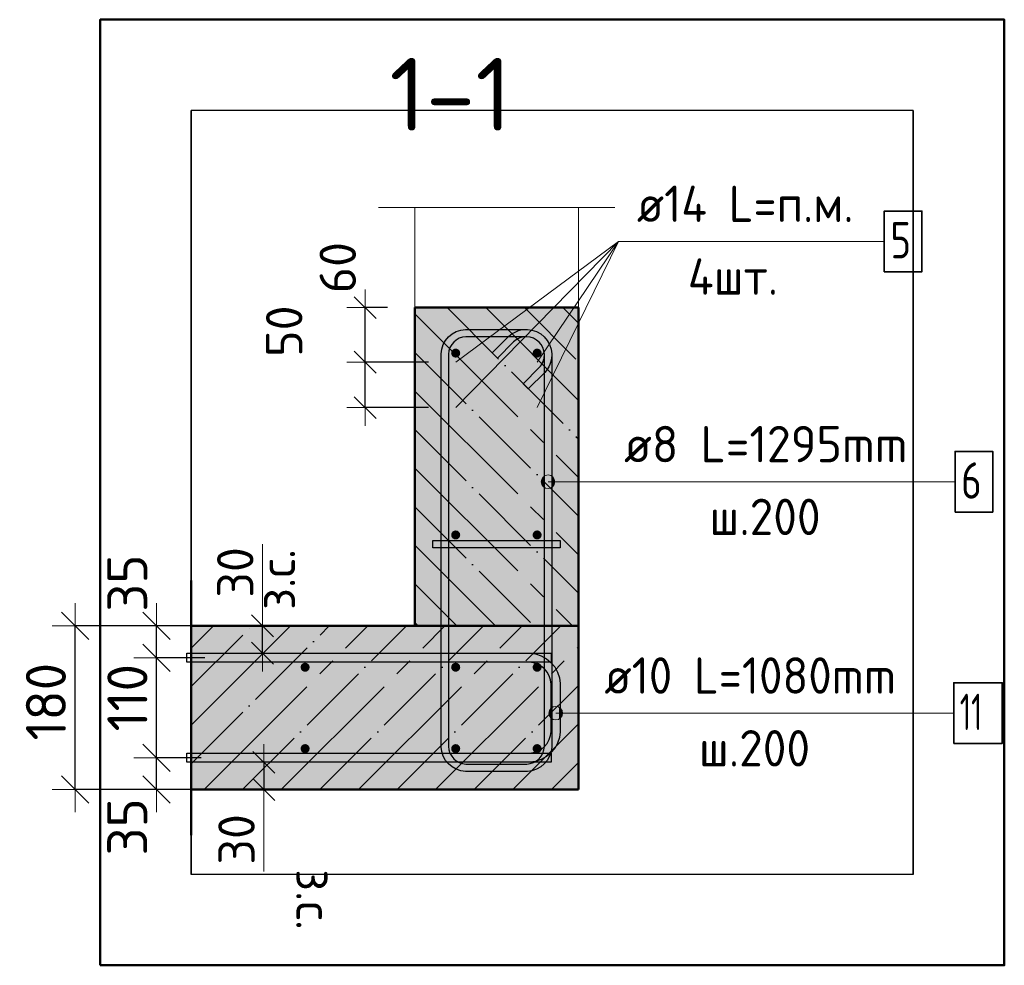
# Model space of a CAD drawing. Header units: millimetres. Extents: x -27380 to 48638, y 46540 to 72525.
# Tile 79 of 106: x 43067 to 44150, y 55616 to 56656. Entities that reach past the tile are written whole.
import ezdxf

# ---------------------------------------------------------------- set-up
doc = ezdxf.new("R2010")
doc.units = ezdxf.units.MM
doc.header["$PDMODE"] = 65
doc.linetypes.add('______11', pattern=[100, 80, -10, 0, -10])
doc.linetypes.add('______5', pattern=[220, 160, -20, 20, -20])
for name, color, linetype, lineweight in [('Standard', 7, 'Continuous', 25), ('Арм.стержн. Арматура края', 96, 'Continuous', 35), ('Арм.стержн. вертикальными 1', 22, 'Continuous', 35), ('Арм.стержн. Доп. арматура', 180, 'Continuous', 35), ('Арм.стержн. Хомут', 240, 'Continuous', 35), ('Арм.стержн.горизонт. 1', 180, 'Continuous', 35), ('Размерная линия_ общее', 7, 'Continuous', 13), ('Размерная линия_ общее_1', 7, 'Continuous', 13)]:
    doc.layers.add(name, color=color, linetype=linetype, lineweight=lineweight)
doc.layers.add('Арм.стержн.Стяжки', color=7, linetype='Continuous', lineweight=35, true_color=0x501e0f)
doc.styles.add('ISOCPEUR', font='ISOCPEUR')
doc.dimstyles.new('DIMSTYLE_15', dxfattribs={"dimtxt": 40, "dimasz": 40, "dimexe": 0, "dimexo": 0, "dimgap": 20, "dimtad": 2, "dimdec": 0, "dimrnd": 5, "dimzin": 12, "dimdsep": 46, "dimtxsty": 'ISOCPEUR', "dimblk1": 'ALL_ML_STRICH', "dimblk2": 'ALL_ML_STRICH', "dimsah": 1, "dimcen": 0, "dimclrd": 7, "dimclre": 256, "dimclrt": 7, "dimadec": 0, "dimazin": 0, "dimtfac": 1, "dimtdec": 0, "dimtix": 1, "dimtmove": 2, "dimatfit": 3, "dimfxl": 0, "dimtvp": 1.2, "dimtzin": 0, "dimlwd": 0, "dimlwe": -3, "dimarcsym": 0})
doc.dimstyles.new('DIMSTYLE_3', dxfattribs={"dimtxt": 44, "dimasz": 50, "dimexe": 0, "dimexo": 0, "dimgap": 22, "dimtad": 2, "dimdec": 0, "dimrnd": 5, "dimzin": 12, "dimdsep": 46, "dimtxsty": 'ISOCPEUR', "dimblk1": 'ALL_ML_STRICH', "dimblk2": 'ALL_ML_STRICH', "dimsah": 1, "dimcen": 0, "dimclrd": 7, "dimclre": 256, "dimclrt": 7, "dimadec": 0, "dimazin": 0, "dimtfac": 1, "dimtdec": 0, "dimtix": 1, "dimtmove": 2, "dimatfit": 3, "dimfxl": 0, "dimtvp": 1.2, "dimtzin": 0, "dimlwd": 0, "dimlwe": -3, "dimarcsym": 0})
doc.dimstyles.new('DIMSTYLE_7', dxfattribs={"dimtxt": 44, "dimasz": 50, "dimexe": 0, "dimexo": 0, "dimgap": 22, "dimtad": 2, "dimdec": 0, "dimrnd": 5, "dimzin": 12, "dimdsep": 46, "dimtxsty": 'ISOCPEUR', "dimblk1": 'ALL_ML_STRICH', "dimblk2": 'ALL_ML_STRICH', "dimsah": 1, "dimcen": 0, "dimclrd": 7, "dimclre": 256, "dimclrt": 7, "dimadec": 0, "dimazin": 0, "dimtfac": 1, "dimtdec": 0, "dimtix": 1, "dimtmove": 2, "dimatfit": 3, "dimfxl": 0, "dimtzin": 0, "dimlwd": 0, "dimlwe": -3, "dimarcsym": 0})
doc.dimstyles.new('DIMSTYLE_9', dxfattribs={"dimtxt": 40, "dimasz": 40, "dimexe": 0, "dimexo": 0.001, "dimgap": 20, "dimtad": 2, "dimdec": 0, "dimrnd": 5, "dimzin": 12, "dimdsep": 46, "dimtxsty": 'ISOCPEUR', "dimblk1": 'ALL_ML_STRICH', "dimblk2": 'ALL_ML_STRICH', "dimsah": 1, "dimcen": 0, "dimse1": 1, "dimse2": 1, "dimclrd": 7, "dimclre": 256, "dimclrt": 7, "dimadec": 0, "dimazin": 0, "dimtfac": 1, "dimtdec": 0, "dimtix": 1, "dimtmove": 2, "dimatfit": 3, "dimfxl": 0, "dimtvp": 1.2, "dimtzin": 0, "dimlwd": 0, "dimlwe": -3, "dimarcsym": 0})

# ---------------------------------------------------------------- blocks, each defined once
blk = doc.blocks.new('ALL_ML_STRICH')
at = {"color": 0, "linetype": 'ByBlock', "lineweight": -2}
for p, q in [((0, -0.5), (0, 0.5)), ((-0.3, -0.3), (0.3, 0.3)), ((-1, 0), (0.5, 0))]:
    blk.add_line(p, q, dxfattribs=at)
blk = doc.blocks.new('*D306')
at = {"layer": 'DEFPOINTS', "color": 7, "linetype": 'Continuous', "lineweight": 13, "transparency": 33554687}
for p in [(43286.8, 55843.9), (43217.6, 55808.9), (43304.8, 55808.9)]:
    blk.add_point(p, dxfattribs=at)
at = {"layer": 'Размерная линия_ общее', "color": 253, "linetype": 'Continuous', "lineweight": -2, "true_color": 0xa0a0a0, "transparency": 33554687}
for p, q in [((43266.8, 55843.9), (43217.6, 55843.9)), ((43284.8, 55808.9), (43217.6, 55808.9))]:
    blk.add_line(p, q, dxfattribs=at)
at = {"layer": 'Размерная линия_ общее', "color": 7, "linetype": 'Continuous', "lineweight": -2, "transparency": 33554687}
blk.add_line((43217.6, 55808.9), (43217.6, 55843.9), dxfattribs=at)
at = {"layer": 'Размерная линия_ общее', "color": 7, "linetype": 'Continuous', "lineweight": 13, "transparency": 33554687, "xscale": 50, "yscale": 50, "zscale": 50}
for p, rotation in [((43217.6, 55843.9), 90), ((43217.6, 55808.9), 270)]:
    blk.add_blockref('ALL_ML_STRICH', p, dxfattribs=dict(at, rotation=rotation))
at = {"layer": 'Размерная линия_ общее', "color": 7, "linetype": 'Continuous', "lineweight": 13, "transparency": 33554687, "insert": (43185.5, 55767.8), "char_height": 44, "width": 88, "attachment_point": 5, "rotation": 90, "style": 'ISOCPEUR'}
blk.add_mtext('\\A1;{35}', dxfattribs=at)
blk = doc.blocks.new('*D307')
at = {"layer": 'DEFPOINTS', "color": 7, "linetype": 'Continuous', "lineweight": 13, "transparency": 33554687}
for p in [(43290.9, 55953.9), (43217.6, 55843.9), (43286.8, 55843.9)]:
    blk.add_point(p, dxfattribs=at)
at = {"layer": 'Размерная линия_ общее', "color": 253, "linetype": 'Continuous', "lineweight": -2, "true_color": 0xa0a0a0, "transparency": 33554687}
for p, q in [((43270.9, 55953.9), (43217.6, 55953.9)), ((43266.8, 55843.9), (43217.6, 55843.9))]:
    blk.add_line(p, q, dxfattribs=at)
at = {"layer": 'Размерная линия_ общее', "color": 7, "linetype": 'Continuous', "lineweight": -2, "transparency": 33554687}
blk.add_line((43217.6, 55843.9), (43217.6, 55953.9), dxfattribs=at)
at = {"layer": 'Размерная линия_ общее', "color": 7, "linetype": 'Continuous', "lineweight": 13, "transparency": 33554687, "xscale": 50, "yscale": 50, "zscale": 50}
for p, rotation in [((43217.6, 55953.9), 90), ((43217.6, 55843.9), 270)]:
    blk.add_blockref('ALL_ML_STRICH', p, dxfattribs=dict(at, rotation=rotation))
at = {"layer": 'Размерная линия_ общее', "color": 7, "linetype": 'Continuous', "lineweight": 13, "transparency": 33554687, "insert": (43185.6, 55909.9), "char_height": 44, "width": 132, "attachment_point": 5, "rotation": 90, "style": 'ISOCPEUR'}
blk.add_mtext('\\A1;{110}', dxfattribs=at)
blk = doc.blocks.new('*D308')
at = {"layer": 'DEFPOINTS', "color": 7, "linetype": 'Continuous', "lineweight": 13, "transparency": 33554687}
for p in [(43296.8, 55988.9), (43217.6, 55953.9), (43290.9, 55953.9)]:
    blk.add_point(p, dxfattribs=at)
at = {"layer": 'Размерная линия_ общее', "color": 253, "linetype": 'Continuous', "lineweight": -2, "true_color": 0xa0a0a0, "transparency": 33554687}
for p, q in [((43276.8, 55988.9), (43217.6, 55988.9)), ((43270.9, 55953.9), (43217.6, 55953.9))]:
    blk.add_line(p, q, dxfattribs=at)
at = {"layer": 'Размерная линия_ общее', "color": 7, "linetype": 'Continuous', "lineweight": -2, "transparency": 33554687}
blk.add_line((43217.6, 55953.9), (43217.6, 55988.9), dxfattribs=at)
at = {"layer": 'Размерная линия_ общее', "color": 7, "linetype": 'Continuous', "lineweight": 13, "transparency": 33554687, "xscale": 50, "yscale": 50, "zscale": 50}
for p, rotation in [((43217.6, 55988.9), 90), ((43217.6, 55953.9), 270)]:
    blk.add_blockref('ALL_ML_STRICH', p, dxfattribs=dict(at, rotation=rotation))
at = {"layer": 'Размерная линия_ общее', "color": 7, "linetype": 'Continuous', "lineweight": 13, "transparency": 33554687, "insert": (43185.6, 56035.9), "char_height": 44, "width": 88, "attachment_point": 5, "rotation": 90, "style": 'ISOCPEUR'}
blk.add_mtext('\\A1;{35}', dxfattribs=at)
blk = doc.blocks.new('*D309')
at = {"layer": 'DEFPOINTS', "color": 7, "linetype": 'Continuous', "lineweight": 13, "transparency": 33554687}
for p in [(43291.2, 55988.9), (43128.1, 55808.9), (43284.8, 55808.9)]:
    blk.add_point(p, dxfattribs=at)
at = {"layer": 'Размерная линия_ общее', "color": 253, "linetype": 'Continuous', "lineweight": -2, "true_color": 0xa0a0a0, "transparency": 33554687}
for p, q in [((43271.2, 55988.9), (43128.1, 55988.9)), ((43264.8, 55808.9), (43128.1, 55808.9))]:
    blk.add_line(p, q, dxfattribs=at)
at = {"layer": 'Размерная линия_ общее', "color": 7, "linetype": 'Continuous', "lineweight": -2, "transparency": 33554687}
blk.add_line((43128.1, 55808.9), (43128.1, 55988.9), dxfattribs=at)
at = {"layer": 'Размерная линия_ общее', "color": 7, "linetype": 'Continuous', "lineweight": 13, "transparency": 33554687, "xscale": 50, "yscale": 50, "zscale": 50}
for p, rotation in [((43128.1, 55988.9), 90), ((43128.1, 55808.9), 270)]:
    blk.add_blockref('ALL_ML_STRICH', p, dxfattribs=dict(at, rotation=rotation))
at = {"layer": 'Размерная линия_ общее', "color": 7, "linetype": 'Continuous', "lineweight": 13, "transparency": 33554687, "insert": (43096.1, 55905.5), "char_height": 44, "width": 132, "attachment_point": 5, "rotation": 90, "style": 'ISOCPEUR'}
blk.add_mtext('\\A1;{180}', dxfattribs=at)
blk = doc.blocks.new('*D310')
at = {"layer": 'DEFPOINTS', "color": 7, "linetype": 'Continuous', "lineweight": 13, "transparency": 33554687}
for p in [(43326.9, 55838.9), (43335.6, 55838.9), (43326.9, 55808.9)]:
    blk.add_point(p, dxfattribs=at)
at = {"layer": 'Размерная линия_ общее_1', "color": 7, "linetype": 'Continuous', "lineweight": -2, "transparency": 33554687}
blk.add_line((43335.6, 55838.9), (43335.6, 55808.9), dxfattribs=at)
at = {"layer": 'Размерная линия_ общее_1', "color": 7, "linetype": 'Continuous', "lineweight": 13, "transparency": 33554687, "xscale": 40, "yscale": 40, "zscale": 40}
for p, rotation in [((43335.6, 55838.9), 90), ((43335.6, 55808.9), 270)]:
    blk.add_blockref('ALL_ML_STRICH', p, dxfattribs=dict(at, rotation=rotation))
at = {"layer": 'Размерная линия_ общее_1', "color": 7, "linetype": 'Continuous', "lineweight": 13, "transparency": 33554687, "insert": (43305.6, 55754.1), "char_height": 40, "width": 80, "attachment_point": 5, "rotation": 90, "style": 'ISOCPEUR'}
blk.add_mtext('\\A1;{30}', dxfattribs=at)
at = {"layer": 'Размерная линия_ общее_1', "color": 7, "linetype": 'Continuous', "lineweight": 13, "transparency": 33554687, "insert": (43411.3, 55721.3), "char_height": 40, "width": 2, "attachment_point": 1, "rotation": 270, "line_spacing_factor": 0.60241, "style": 'ISOCPEUR'}
blk.add_mtext('з.с.', dxfattribs=at)
blk = doc.blocks.new('*D311')
at = {"layer": 'DEFPOINTS', "color": 7, "linetype": 'Continuous', "lineweight": 13, "transparency": 33554687}
for p in [(43325.5, 55988.9), (43325.5, 55958.9), (43334.2, 55958.9)]:
    blk.add_point(p, dxfattribs=at)
at = {"layer": 'Размерная линия_ общее_1', "color": 7, "linetype": 'Continuous', "lineweight": -2, "transparency": 33554687}
blk.add_line((43334.2, 55958.9), (43334.2, 55988.9), dxfattribs=at)
at = {"layer": 'Размерная линия_ общее_1', "color": 7, "linetype": 'Continuous', "lineweight": 13, "transparency": 33554687, "xscale": 40, "yscale": 40, "zscale": 40}
for p, rotation in [((43334.2, 55988.9), 90), ((43334.2, 55958.9), 270)]:
    blk.add_blockref('ALL_ML_STRICH', p, dxfattribs=dict(at, rotation=rotation))
at = {"layer": 'Размерная линия_ общее_1', "color": 7, "linetype": 'Continuous', "lineweight": 13, "transparency": 33554687, "insert": (43330, 56006.5), "char_height": 40, "width": 2, "attachment_point": 1, "rotation": 90, "line_spacing_factor": 0.60241, "style": 'ISOCPEUR'}
blk.add_mtext('з.с.', dxfattribs=at)
at = {"layer": 'Размерная линия_ общее_1', "color": 7, "linetype": 'Continuous', "lineweight": 13, "transparency": 33554687, "insert": (43304.2, 56047.7), "char_height": 40, "width": 80, "attachment_point": 5, "rotation": 90, "style": 'ISOCPEUR'}
blk.add_mtext('\\A1;{30}', dxfattribs=at)
blk = doc.blocks.new('*D312')
at = {"layer": 'DEFPOINTS', "color": 7, "linetype": 'Continuous', "lineweight": 13, "transparency": 33554687}
for p in [(43546.5, 56278.9), (43446.9, 56228.9), (43546.5, 56228.9)]:
    blk.add_point(p, dxfattribs=at)
at = {"layer": 'Размерная линия_ общее_1', "color": 253, "linetype": 'Continuous', "lineweight": -2, "true_color": 0xa0a0a0, "transparency": 33554687}
for p, q in [((43516.5, 56278.9), (43446.9, 56278.9)), ((43516.5, 56228.9), (43446.9, 56228.9))]:
    blk.add_line(p, q, dxfattribs=at)
at = {"layer": 'Размерная линия_ общее_1', "color": 7, "linetype": 'Continuous', "lineweight": -2, "transparency": 33554687}
blk.add_line((43446.9, 56228.9), (43446.9, 56278.9), dxfattribs=at)
at = {"layer": 'Размерная линия_ общее_1', "color": 7, "linetype": 'Continuous', "lineweight": 13, "transparency": 33554687, "xscale": 40, "yscale": 40, "zscale": 40}
for p, rotation in [((43446.9, 56278.9), 90), ((43446.9, 56228.9), 270)]:
    blk.add_blockref('ALL_ML_STRICH', p, dxfattribs=dict(at, rotation=rotation))
at = {"layer": 'Размерная линия_ общее_1', "color": 7, "linetype": 'Continuous', "lineweight": 13, "transparency": 33554687, "insert": (43358, 56313), "char_height": 40, "width": 80, "attachment_point": 5, "rotation": 90, "style": 'ISOCPEUR'}
blk.add_mtext('\\A1;{50}', dxfattribs=at)
blk = doc.blocks.new('*D313')
at = {"layer": 'DEFPOINTS', "color": 7, "linetype": 'Continuous', "lineweight": 13, "transparency": 33554687}
for p in [(43501.5, 56338.9), (43446.9, 56278.9), (43546.5, 56278.9)]:
    blk.add_point(p, dxfattribs=at)
at = {"layer": 'Размерная линия_ общее_1', "color": 253, "linetype": 'Continuous', "lineweight": -2, "true_color": 0xa0a0a0, "transparency": 33554687}
for p, q in [((43471.5, 56338.9), (43446.9, 56338.9)), ((43516.5, 56278.9), (43446.9, 56278.9))]:
    blk.add_line(p, q, dxfattribs=at)
at = {"layer": 'Размерная линия_ общее_1', "color": 7, "linetype": 'Continuous', "lineweight": -2, "transparency": 33554687}
blk.add_line((43446.9, 56278.9), (43446.9, 56338.9), dxfattribs=at)
at = {"layer": 'Размерная линия_ общее_1', "color": 7, "linetype": 'Continuous', "lineweight": 13, "transparency": 33554687, "xscale": 40, "yscale": 40, "zscale": 40}
for p, rotation in [((43446.9, 56338.9), 90), ((43446.9, 56278.9), 270)]:
    blk.add_blockref('ALL_ML_STRICH', p, dxfattribs=dict(at, rotation=rotation))
at = {"layer": 'Размерная линия_ общее_1', "color": 7, "linetype": 'Continuous', "lineweight": 13, "transparency": 33554687, "insert": (43416.9, 56382.9), "char_height": 40, "width": 80, "attachment_point": 5, "rotation": 90, "style": 'ISOCPEUR'}
blk.add_mtext('\\A1;{60}', dxfattribs=at)

msp = doc.modelspace()

# ---------------------------------------------------------------- hatches: boundary and pattern name
at = {"linetype": 'Continuous', "lineweight": -3, "transparency": 33554687}
msp.add_hatch(color=7, dxfattribs=at).paths.add_polyline_path([(43501.5, 55988.9), (43681.5, 55988.9), (43681.5, 56338.9), (43501.5, 56338.9)])
at = {"layer": 'Арм.стержн. Арматура края', "linetype": 'Continuous', "lineweight": 13, "transparency": 33554687}
for points in [[(43656.5, 55885.4), (43656.5, 55900.4), (43652.7, 55899.4)], [(43660.2, 55886.5), (43660.2, 55899.4), (43656.5, 55900.4)], [(43660.2, 55886.5), (43656.5, 55900.4), (43656.5, 55885.4)], [(43650, 55889.2), (43650, 55896.7), (43649, 55892.9)], [(43652.7, 55886.5), (43652.7, 55899.4), (43650, 55896.7)], [(43652.7, 55886.5), (43650, 55896.7), (43650, 55889.2)], [(43656.5, 55885.4), (43652.7, 55899.4), (43652.7, 55886.5)], [(43662.9, 55889.2), (43662.9, 55896.7), (43660.2, 55899.4)], [(43662.9, 55889.2), (43660.2, 55899.4), (43660.2, 55886.5)], [(43662.9, 55896.7), (43662.9, 55889.2), (43664, 55892.9)]]:
    msp.add_hatch(color=7, dxfattribs=at).paths.add_polyline_path(points)
at = {"layer": 'Арм.стержн. вертикальными 1', "linetype": 'Continuous', "lineweight": 50, "transparency": 33554687}
for points in [[(43551.5, 56288.9), (43551.1, 56290.8), (43550, 56292.4), (43548.4, 56293.5), (43546.5, 56293.9), (43544.6, 56293.5), (43542.9, 56292.4), (43541.9, 56290.8), (43541.5, 56288.9), (43541.9, 56287), (43542.9, 56285.4), (43544.6, 56284.3), (43546.5, 56283.9), (43548.4, 56284.3), (43550, 56285.4), (43551.1, 56287)], [(43641, 56288.9), (43640.6, 56290.8), (43639.5, 56292.4), (43637.9, 56293.5), (43636, 56293.9), (43634.1, 56293.5), (43632.5, 56292.4), (43631.4, 56290.8), (43631, 56288.9), (43631.4, 56287), (43632.5, 56285.4), (43634.1, 56284.3), (43636, 56283.9), (43637.9, 56284.3), (43639.5, 56285.4), (43640.6, 56287)], [(43551.5, 56088.9), (43551.1, 56090.8), (43550, 56092.4), (43548.4, 56093.5), (43546.5, 56093.9), (43544.6, 56093.5), (43542.9, 56092.4), (43541.9, 56090.8), (43541.5, 56088.9), (43541.9, 56087), (43542.9, 56085.4), (43544.6, 56084.3), (43546.5, 56083.9), (43548.4, 56084.3), (43550, 56085.4), (43551.1, 56087)], [(43641, 56088.9), (43640.6, 56090.8), (43639.5, 56092.4), (43637.9, 56093.5), (43636, 56093.9), (43634.1, 56093.5), (43632.5, 56092.4), (43631.4, 56090.8), (43631, 56088.9), (43631.4, 56087), (43632.5, 56085.4), (43634.1, 56084.3), (43636, 56083.9), (43637.9, 56084.3), (43639.5, 56085.4), (43640.6, 56087)], [(43386, 55943.4), (43385.6, 55945.3), (43384.5, 55946.9), (43382.9, 55948), (43381, 55948.4), (43379.1, 55948), (43377.4, 55946.9), (43376.4, 55945.3), (43376, 55943.4), (43376.4, 55941.5), (43377.4, 55939.9), (43379.1, 55938.8), (43381, 55938.4), (43382.9, 55938.8), (43384.5, 55939.9), (43385.6, 55941.5)], [(43551.5, 55943.4), (43551.1, 55945.3), (43550, 55946.9), (43548.4, 55948), (43546.5, 55948.4), (43544.6, 55948), (43542.9, 55946.9), (43541.9, 55945.3), (43541.5, 55943.4), (43541.9, 55941.5), (43542.9, 55939.9), (43544.6, 55938.8), (43546.5, 55938.4), (43548.4, 55938.8), (43550, 55939.9), (43551.1, 55941.5)], [(43641, 55943.4), (43640.6, 55945.3), (43639.5, 55946.9), (43637.9, 55948), (43636, 55948.4), (43634.1, 55948), (43632.5, 55946.9), (43631.4, 55945.3), (43631, 55943.4), (43631.4, 55941.5), (43632.5, 55939.9), (43634.1, 55938.8), (43636, 55938.4), (43637.9, 55938.8), (43639.5, 55939.9), (43640.6, 55941.5)], [(43386, 55853.9), (43385.6, 55855.8), (43384.5, 55857.4), (43382.9, 55858.5), (43381, 55858.9), (43379.1, 55858.5), (43377.4, 55857.4), (43376.4, 55855.8), (43376, 55853.9), (43376.4, 55852), (43377.4, 55850.3), (43379.1, 55849.2), (43381, 55848.9), (43382.9, 55849.2), (43384.5, 55850.3), (43385.6, 55852)], [(43551.5, 55853.9), (43551.1, 55855.8), (43550, 55857.4), (43548.4, 55858.5), (43546.5, 55858.9), (43544.6, 55858.5), (43542.9, 55857.4), (43541.9, 55855.8), (43541.5, 55853.9), (43541.9, 55852), (43542.9, 55850.3), (43544.6, 55849.2), (43546.5, 55848.9), (43548.4, 55849.2), (43550, 55850.3), (43551.1, 55852)], [(43641, 55853.9), (43640.6, 55855.8), (43639.5, 55857.4), (43637.9, 55858.5), (43636, 55858.9), (43634.1, 55858.5), (43632.5, 55857.4), (43631.4, 55855.8), (43631, 55853.9), (43631.4, 55852), (43632.5, 55850.3), (43634.1, 55849.2), (43636, 55848.9), (43637.9, 55849.2), (43639.5, 55850.3), (43640.6, 55852)]]:
    msp.add_hatch(color=4, dxfattribs=at).paths.add_polyline_path(points)
at = {"layer": 'Арм.стержн. Доп. арматура', "linetype": 'Continuous', "lineweight": 50, "transparency": 33554687}
for points in [[(43553.5, 56278.9), (43552.9, 56281.6), (43551.4, 56283.8), (43549.2, 56285.4), (43546.5, 56285.9), (43543.8, 56285.4), (43541.5, 56283.8), (43540, 56281.6), (43539.5, 56278.9), (43540, 56276.2), (43541.5, 56273.9), (43543.8, 56272.4), (43546.5, 56271.9), (43549.2, 56272.4), (43551.4, 56273.9), (43552.9, 56276.2)], [(43643, 56278.9), (43642.5, 56281.6), (43641, 56283.8), (43638.7, 56285.4), (43636, 56285.9), (43633.3, 56285.4), (43631.1, 56283.8), (43629.5, 56281.6), (43629, 56278.9), (43629.5, 56276.2), (43631.1, 56273.9), (43633.3, 56272.4), (43636, 56271.9), (43638.7, 56272.4), (43641, 56273.9), (43642.5, 56276.2)], [(43553.5, 56228.9), (43552.9, 56231.6), (43551.4, 56233.8), (43549.2, 56235.4), (43546.5, 56235.9), (43543.8, 56235.4), (43541.5, 56233.8), (43540, 56231.6), (43539.5, 56228.9), (43540, 56226.2), (43541.5, 56223.9), (43543.8, 56222.4), (43546.5, 56221.9), (43549.2, 56222.4), (43551.4, 56223.9), (43552.9, 56226.2)], [(43643, 56228.9), (43642.5, 56231.6), (43641, 56233.8), (43638.7, 56235.4), (43636, 56235.9), (43633.3, 56235.4), (43631.1, 56233.8), (43629.5, 56231.6), (43629, 56228.9), (43629.5, 56226.2), (43631.1, 56223.9), (43633.3, 56222.4), (43636, 56221.9), (43638.7, 56222.4), (43641, 56223.9), (43642.5, 56226.2)]]:
    msp.add_hatch(color=7, dxfattribs=at).paths.add_polyline_path(points)
at = {"layer": 'Арм.стержн. Хомут', "linetype": 'Continuous', "lineweight": 13, "transparency": 33554687}
for points in [[(43641.6, 56143.7), (43641.6, 56151.2), (43640.5, 56147.4)], [(43644.3, 56141), (43644.3, 56153.9), (43641.6, 56151.2)], [(43644.3, 56141), (43641.6, 56151.2), (43641.6, 56143.7)], [(43648, 56139.9), (43648, 56154.9), (43644.3, 56153.9)], [(43648, 56139.9), (43644.3, 56153.9), (43644.3, 56141)], [(43651.8, 56141), (43651.8, 56153.9), (43648, 56154.9)], [(43651.8, 56141), (43648, 56154.9), (43648, 56139.9)], [(43654.5, 56143.7), (43654.5, 56151.2), (43651.8, 56153.9)], [(43654.5, 56143.7), (43651.8, 56153.9), (43651.8, 56141)], [(43654.5, 56151.2), (43654.5, 56143.7), (43655.5, 56147.4)]]:
    msp.add_hatch(color=7, dxfattribs=at).paths.add_polyline_path(points)
at = {"layer": 'Размерная линия_ общее', "linetype": 'Continuous', "lineweight": -3, "transparency": 33554687}
msp.add_hatch(color=7, dxfattribs=at).paths.add_polyline_path([(43681.5, 55808.9), (43681.5, 55988.9), (43255.8, 55988.9), (43255.8, 55808.9)])

# ---------------------------------------------------------------- linework, layer by layer
at = {"color": 7, "linetype": 'Continuous', "lineweight": 50, "transparency": 33554687}
for p, q in [((43501.5, 56338.9), (43501.5, 55988.9)), ((43681.5, 56338.9), (43501.5, 56338.9)), ((43681.5, 55988.9), (43681.5, 56338.9)), ((43501.5, 55988.9), (43681.5, 55988.9))]:
    msp.add_line(p, q, dxfattribs=at)
at = {"color": 7, "linetype": '______11', "lineweight": -3, "transparency": 33554687}
for p, q in [((43537.1, 56338.9), (43681.5, 56194.5)), ((43622, 56338.9), (43681.5, 56279.4)), ((43501.5, 56289.7), (43681.5, 56109.7)), ((43501.5, 56204.8), (43681.5, 56024.8)), ((43501.5, 56120), (43632.5, 55988.9)), ((43501.5, 56035.1), (43547.7, 55988.9))]:
    msp.add_line(p, q, dxfattribs=at)
at = {"color": 7, "linetype": '______5', "lineweight": -3, "transparency": 33554687}
for p, q in [((43579.5, 56338.9), (43681.5, 56236.9)), ((43664.4, 56338.9), (43681.5, 56321.8)), ((43501.5, 56332.1), (43681.5, 56152.1)), ((43501.5, 56247.2), (43681.5, 56067.2)), ((43501.5, 56162.4), (43675, 55988.9)), ((43501.5, 56077.5), (43590.1, 55988.9)), ((43501.5, 55992.7), (43505.3, 55988.9))]:
    msp.add_line(p, q, dxfattribs=at)
at = {"layer": 'Standard', "color": 52, "linetype": 'Continuous', "lineweight": -3, "transparency": 33554687}
for p, q in [((44049.5, 56555.6), (43255.8, 56555.6)), ((44049.5, 56555.6), (43255.8, 56555.6)), ((43255.8, 56555.6), (43255.8, 55715.6)), ((43255.8, 55715.6), (43255.8, 56555.6)), ((44049.5, 56555.6), (44049.5, 55715.6)), ((44049.5, 55715.6), (44049.5, 56555.6)), ((44049.5, 55715.6), (43255.8, 55715.6)), ((44049.5, 55715.6), (43255.8, 55715.6))]:
    msp.add_line(p, q, dxfattribs=at)
at = {"layer": 'Standard', "color": 7, "linetype": 'Continuous', "lineweight": 13, "transparency": 33554687}
for p, q in [((43461.5, 56448.9), (43721.5, 56448.9)), ((43334.2, 55988.9), (43334.2, 56078.9)), ((43335.6, 55808.9), (43335.6, 55718.9))]:
    msp.add_line(p, q, dxfattribs=at)
at = {"layer": 'Standard', "color": 7, "linetype": 'Continuous', "lineweight": 50, "transparency": 33554687}
msp.add_lwpolyline([(43155.8, 55615.6), (44149.5, 55615.6), (44149.5, 56655.6), (43155.8, 56655.6), (43155.8, 55615.6)], dxfattribs=at)
at = {"layer": 'Standard', "color": 7, "linetype": 'Continuous', "lineweight": 13, "transparency": 33554687}
msp.add_lwpolyline([(43681.5, 56338.9), (43501.5, 56338.9), (43501.5, 56448.9), (43681.5, 56448.9), (43681.5, 56338.9)], close=True, dxfattribs=at)
at = {"layer": 'Арм.стержн. Арматура края', "color": 7, "linetype": 'Continuous', "lineweight": 13, "transparency": 33554687}
for p, q in [((43656.5, 55900.4), (43656.5, 55900.4)), ((43649, 55892.9), (43649, 55892.9)), ((43689.9, 55892.9), (43656.5, 55892.9)), ((43664, 55892.9), (43664, 55892.9)), ((43689.9, 55892.9), (44093.9, 55892.9)), ((43656.5, 55885.4), (43656.5, 55885.4))]:
    msp.add_line(p, q, dxfattribs=at)
at = {"layer": 'Арм.стержн. Арматура края', "color": 4, "linetype": 'Continuous', "lineweight": 25, "transparency": 33554687}
msp.add_lwpolyline([(43250.8, 55848.9), (43627.4, 55848.9), (43632, 55849.5), (43636.5, 55851), (43640.7, 55853.4), (43644.1, 55856.2), (43647, 55859.6), (43649.3, 55863.8), (43650.8, 55868.4), (43651.5, 55872.9), (43651.5, 55924.9), (43650.8, 55929.4), (43649.3, 55934), (43647, 55938.1), (43644.1, 55941.6), (43640.7, 55944.4), (43636.5, 55946.8), (43632, 55948.3), (43627.4, 55948.9), (43250.8, 55948.9), (43250.8, 55958.9), (43628.1, 55958.9), (43634.2, 55958), (43640.6, 55956), (43646.4, 55952.7), (43651.2, 55948.7), (43655.3, 55943.8), (43658.5, 55938), (43660.6, 55931.6), (43661.5, 55925.5), (43661.5, 55872.2), (43660.6, 55866.1), (43658.5, 55859.8), (43655.3, 55853.9), (43651.2, 55849.1), (43646.4, 55845.1), (43640.6, 55841.8), (43634.2, 55839.7), (43628.1, 55838.9), (43250.8, 55838.9), (43250.8, 55848.9)], dxfattribs=at)
at = {"layer": 'Арм.стержн. Арматура края', "color": 7, "linetype": 'Continuous', "lineweight": 35, "transparency": 33554687}
msp.add_lwpolyline([(44093.9, 55859.6), (44147.2, 55859.6), (44147.2, 55926.3), (44093.9, 55926.3), (44093.9, 55859.6)], dxfattribs=at)
at = {"layer": 'Арм.стержн. Арматура края', "color": 7, "linetype": 'Continuous', "lineweight": 13, "transparency": 33554687}
msp.add_circle((43656.5, 55892.9), 7.5, dxfattribs=at)
at = {"layer": 'Арм.стержн. Доп. арматура', "color": 7, "linetype": 'Continuous', "lineweight": 13, "transparency": 33554687}
for q in [(43546.5, 56228.9), (43546.5, 56278.9), (43636, 56278.9), (43636, 56228.9), (44017.6, 56411.8)]:
    msp.add_line((43725.6, 56411.8), q, dxfattribs=at)
at = {"layer": 'Арм.стержн. Доп. арматура', "color": 7, "linetype": 'Continuous', "lineweight": 35, "transparency": 33554687}
msp.add_lwpolyline([(44017.6, 56378.4), (44058.9, 56378.4), (44058.9, 56445.1), (44017.6, 56445.1), (44017.6, 56378.4)], dxfattribs=at)
at = {"layer": 'Арм.стержн. Хомут', "color": 7, "linetype": 'Continuous', "lineweight": 13, "transparency": 33554687}
for p, q in [((43648, 56154.9), (43648, 56154.9)), ((43640.5, 56147.4), (43640.5, 56147.4)), ((43711.5, 56147.4), (43648, 56147.4)), ((43648, 56139.9), (43648, 56139.9)), ((43655.5, 56147.4), (43655.5, 56147.4)), ((43711.5, 56147.4), (44095.5, 56147.4))]:
    msp.add_line(p, q, dxfattribs=at)
at = {"layer": 'Арм.стержн. Хомут', "color": 40, "linetype": 'Continuous', "lineweight": 25, "transparency": 33554687}
msp.add_lwpolyline([(43620.6, 56255.2), (43638.4, 56273), (43639.7, 56274.4), (43640.8, 56276), (43641.7, 56277.6), (43642.5, 56279.2), (43643.1, 56281), (43643.6, 56282.8), (43643.9, 56284.6), (43644, 56286.5), (43644, 56287.7), (43643.5, 56291.3), (43642.3, 56294.9), (43640.4, 56298.3), (43638.1, 56301), (43635.4, 56303.3), (43632.1, 56305.2), (43628.4, 56306.4), (43624.8, 56306.9), (43557.7, 56306.9), (43554.1, 56306.4), (43550.4, 56305.2), (43547.1, 56303.3), (43544.3, 56301), (43542.1, 56298.3), (43540.2, 56294.9), (43539, 56291.3), (43538.5, 56287.7), (43538.5, 55856.1), (43539, 55852.5), (43540.2, 55848.8), (43542.1, 55845.5), (43544.3, 55842.7), (43547.1, 55840.5), (43550.4, 55838.6), (43554.1, 55837.4), (43557.7, 55836.9), (43624.8, 55836.9), (43628.4, 55837.4), (43632.1, 55838.6), (43635.4, 55840.5), (43638.1, 55842.7), (43640.4, 55845.5), (43642.3, 55848.8), (43643.5, 55852.5), (43644, 55856.1), (43644, 56287.7), (43643.5, 56291.3), (43642.3, 56294.9), (43640.4, 56298.3), (43638.1, 56301), (43635.4, 56303.3), (43632.1, 56305.2), (43628.4, 56306.4), (43624.8, 56306.9), (43623.6, 56306.9), (43621.7, 56306.8), (43619.9, 56306.5), (43618.1, 56306), (43616.4, 56305.4), (43614.7, 56304.6), (43613.1, 56303.6), (43611.6, 56302.5), (43610.1, 56301.3), (43592.3, 56283.4), (43586.6, 56289.1), (43604.7, 56307.2), (43606.6, 56308.8), (43608.7, 56310.3), (43611, 56311.7), (43613.3, 56312.8), (43615.7, 56313.6), (43618.2, 56314.3), (43620.8, 56314.7), (43623.3, 56314.9), (43625.3, 56314.9), (43630.2, 56314.2), (43635.3, 56312.5), (43640, 56309.9), (43643.8, 56306.7), (43647, 56302.9), (43649.7, 56298.2), (43651.3, 56293.1), (43652, 56288.2), (43652, 55855.5), (43651.3, 55850.7), (43649.7, 55845.6), (43647, 55840.9), (43643.8, 55837.1), (43640, 55833.8), (43635.3, 55831.2), (43630.2, 55829.5), (43625.3, 55828.9), (43557.2, 55828.9), (43552.3, 55829.5), (43547.2, 55831.2), (43542.5, 55833.8), (43538.7, 55837.1), (43535.4, 55840.9), (43532.8, 55845.6), (43531.2, 55850.7), (43530.5, 55855.5), (43530.5, 56288.2), (43531.2, 56293.1), (43532.8, 56298.2), (43535.4, 56302.9), (43538.7, 56306.7), (43542.5, 56309.9), (43547.2, 56312.5), (43552.3, 56314.2), (43557.2, 56314.9), (43625.3, 56314.9), (43630.2, 56314.2), (43635.3, 56312.5), (43640, 56309.9), (43643.8, 56306.7), (43647, 56302.9), (43649.7, 56298.2), (43651.3, 56293.1), (43652, 56288.2), (43652, 56286.2), (43651.8, 56283.7), (43651.4, 56281.1), (43650.8, 56278.6), (43649.9, 56276.2), (43648.8, 56273.8), (43647.5, 56271.6), (43645.9, 56269.5), (43644.3, 56267.6), (43626.2, 56249.5), (43620.6, 56255.2)], dxfattribs=at)
at = {"layer": 'Арм.стержн. Хомут', "color": 7, "linetype": 'Continuous', "lineweight": 35, "transparency": 33554687}
msp.add_lwpolyline([(44095.5, 56114.1), (44136.8, 56114.1), (44136.8, 56180.8), (44095.5, 56180.8), (44095.5, 56114.1)], dxfattribs=at)
at = {"layer": 'Арм.стержн. Хомут', "color": 7, "linetype": 'Continuous', "lineweight": 13, "transparency": 33554687}
msp.add_circle((43648, 56147.4), 7.5, dxfattribs=at)
at = {"layer": 'Арм.стержн.горизонт. 1', "color": 52, "linetype": 'Continuous', "lineweight": 50, "transparency": 33554687}
for p, q in [((43681.5, 55988.9), (43681.5, 55988.9)), ((43681.5, 55808.9), (43681.5, 55808.9))]:
    msp.add_line(p, q, dxfattribs=at)
at = {"layer": 'Арм.стержн.горизонт. 1', "color": 4, "linetype": 'Continuous', "lineweight": 25, "transparency": 33554687}
for points in [[(43651.5, 55948.9), (43250.8, 55948.9), (43250.8, 55958.9), (43651.5, 55958.9), (43651.5, 55948.9)], [(43651.5, 55838.9), (43250.8, 55838.9), (43250.8, 55848.9), (43651.5, 55848.9), (43651.5, 55838.9)]]:
    msp.add_lwpolyline(points, dxfattribs=at)
at = {"layer": 'Арм.стержн.Стяжки', "color": 40, "linetype": 'Continuous', "lineweight": 25, "transparency": 33554687}
msp.add_lwpolyline([(43521.4, 56082.9), (43661.4, 56082.9), (43661.4, 56074.9), (43521.4, 56074.9), (43521.4, 56082.9)], dxfattribs=at)
at = {"layer": 'Размерная линия_ общее', "color": 7, "linetype": 'Continuous', "lineweight": 50, "transparency": 33554687}
for p, q in [((43255.8, 55758.9), (43255.8, 56038.9)), ((43501.5, 55988.9), (43255.8, 55988.9)), ((43681.5, 55988.9), (43501.5, 55988.9)), ((43681.5, 55808.9), (43681.5, 55988.9)), ((43255.8, 55808.9), (43681.5, 55808.9))]:
    msp.add_line(p, q, dxfattribs=at)
at = {"layer": 'Размерная линия_ общее', "color": 7, "linetype": '______11', "lineweight": -3, "transparency": 33554687}
for p, q in [((43255.8, 55922.1), (43322.6, 55988.9)), ((43255.8, 55837.3), (43407.4, 55988.9)), ((43312.3, 55808.9), (43492.3, 55988.9)), ((43397.1, 55808.9), (43577.1, 55988.9)), ((43482, 55808.9), (43662, 55988.9)), ((43566.8, 55808.9), (43681.5, 55923.5)), ((43651.7, 55808.9), (43681.5, 55838.7))]:
    msp.add_line(p, q, dxfattribs=at)
at = {"layer": 'Размерная линия_ общее', "color": 7, "linetype": '______5', "lineweight": -3, "transparency": 33554687}
for p, q in [((43255.8, 55964.5), (43280.1, 55988.9)), ((43255.8, 55879.7), (43365, 55988.9)), ((43269.9, 55808.9), (43449.9, 55988.9)), ((43354.7, 55808.9), (43534.7, 55988.9)), ((43439.6, 55808.9), (43619.6, 55988.9)), ((43524.4, 55808.9), (43681.5, 55966)), ((43609.3, 55808.9), (43681.5, 55881.1))]:
    msp.add_line(p, q, dxfattribs=at)

# ---------------------------------------------------------------- texts
at = {"layer": 'Standard', "color": 7, "linetype": 'Continuous', "lineweight": 13, "transparency": 33554687, "insert": (43540.9, 56613.5), "char_height": 80, "width": 165.565, "attachment_point": 2, "style": 'ISOCPEUR'}
msp.add_mtext('\\A1;{\\fISOCPEUR|i0|b0;\\H80.000000;\\W1.000000;\\C7;1-1}\\P', dxfattribs=at)
at = {"layer": 'Арм.стержн. Арматура края', "color": 7, "linetype": 'Continuous', "lineweight": 25, "transparency": 33554687, "char_height": 40, "attachment_point": 7, "style": 'ISOCPEUR'}
for s, insert, width in [('\\W0.94;ø10 L=1080mm ', (43709.9, 55914.3), 382.615), ('\\W0.62;11', (44100.6, 55874.3), 52.5), ('\\W0.95;ш.200 ', (43813.9, 55834.3), 174.933)]:
    msp.add_mtext(s, dxfattribs=dict(at, insert=insert, width=width))
at = {"layer": 'Арм.стержн. Доп. арматура', "color": 7, "linetype": 'Continuous', "lineweight": 25, "transparency": 33554687, "char_height": 40, "attachment_point": 7, "style": 'ISOCPEUR'}
for s, insert, width in [('\\W0.94;ø14 L=п.м.', (43745.6, 56433.1), 270.67), ('\\W0.78;5', (44024.3, 56393.1), 43.521), ('\\W0.95;4шт. ', (43801.6, 56353.1), 158.877)]:
    msp.add_mtext(s, dxfattribs=dict(at, insert=insert, width=width))
at = {"layer": 'Арм.стержн. Хомут', "color": 7, "linetype": 'Continuous', "lineweight": 25, "transparency": 33554687, "char_height": 40, "attachment_point": 7, "style": 'ISOCPEUR'}
for s, insert, width in [('\\W0.96;ø8 L=1295mm ', (43731.5, 56168.8), 362.962), ('\\W0.78;6', (44102.1, 56128.8), 43.521), ('\\W0.95;ш.200 ', (43825.5, 56088.8), 174.933)]:
    msp.add_mtext(s, dxfattribs=dict(at, insert=insert, width=width))

# ---------------------------------------------------------------- dimensions: what is measured, and where the dimension line sits
at = {"layer": 'Размерная линия_ общее', "color": 7, "linetype": 'Continuous', "lineweight": 13, "transparency": 33554687}
for base, p1, p2, dimstyle, picture, middle in [((43217.6, 55988.9), (43270.9, 55953.9), (43276.8, 55988.9), 'DIMSTYLE_3', '*D308', (43185.6, 56035.9)), ((43128.1, 55988.9), (43264.8, 55808.9), (43271.2, 55988.9), 'DIMSTYLE_7', '*D309', (43096.1, 55905.5)), ((43217.6, 55953.9), (43266.8, 55843.9), (43270.9, 55953.9), 'DIMSTYLE_3', '*D307', (43185.6, 55909.9)), ((43217.6, 55843.9), (43284.8, 55808.9), (43266.8, 55843.9), 'DIMSTYLE_3', '*D306', (43185.5, 55767.8))]:
    dim = msp.add_linear_dim(base=base, p1=p1, p2=p2, angle=90, dimstyle=dimstyle, override={"dimpost": '<>', "dimclrd": 7, "dimclre": 253, "dimclrt": 7, "dimlwd": 0, "dimlwe": 65533}, dxfattribs=at)
    dim.commit()
    dim.dimension.update_dxf_attribs({"geometry": picture, "text_midpoint": middle, "dimtype": 160})
at = {"layer": 'Размерная линия_ общее_1', "color": 7, "linetype": 'Continuous', "lineweight": 13, "transparency": 33554687}
for base, p1, p2, picture, middle in [((43446.9, 56338.9), (43516.5, 56278.9), (43471.5, 56338.9), '*D313', (43416.9, 56382.9)), ((43446.9, 56278.9), (43516.5, 56228.9), (43516.5, 56278.9), '*D312', (43358, 56313))]:
    dim = msp.add_linear_dim(base=base, p1=p1, p2=p2, angle=90, dimstyle='DIMSTYLE_15', override={"dimpost": '<>', "dimclrd": 7, "dimclre": 253, "dimclrt": 7, "dimlwd": 0, "dimlwe": 65533}, dxfattribs=at)
    dim.commit()
    dim.dimension.update_dxf_attribs({"geometry": picture, "text_midpoint": middle, "dimtype": 160})
for base, p1, p2, angle, picture, middle in [((43334.2, 55988.9), (43325.5, 55958.9), (43325.5, 55988.9), 90, '*D311', (43304.2, 56047.7)), ((43335.6, 55808.9), (43326.9, 55838.9), (43326.9, 55808.9), 270, '*D310', (43305.6, 55754.1))]:
    dim = msp.add_linear_dim(base=base, p1=p1, p2=p2, angle=angle, text='<>\\Xз.с.', dimstyle='DIMSTYLE_9', override={"dimpost": '<>', "dimclrd": 7, "dimclre": 253, "dimclrt": 7, "dimlwd": 0, "dimlwe": 65533}, dxfattribs=at)
    dim.commit()
    dim.dimension.update_dxf_attribs({"geometry": picture, "text_midpoint": middle, "dimtype": 160})

doc.saveas('drawing.dxf')
